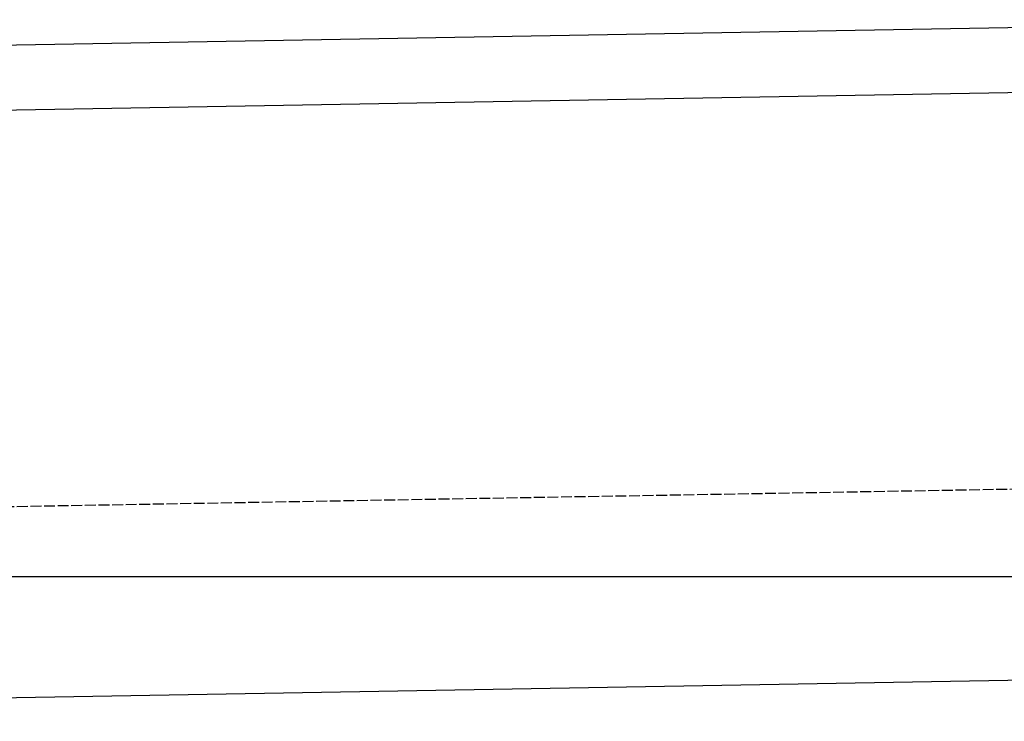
# Model space of a CAD drawing. Extents: x 562 to 7231, y 5567 to 12626.
# Tile 35 of 44: x 5357 to 5809, y 8050 to 8372. Entities that reach past the tile are written whole.
import ezdxf

# ---------------------------------------------------------------- set-up
doc = ezdxf.new("R2010")
doc.units = 0
doc.linetypes.add('GEN3', pattern=[6.25, 5, -1.25])
doc.layers.get('0').update_dxf_attribs({"linetype": 'CONTINUOUS'})
doc.layers.add('3', color=6, linetype='GEN3')
doc.layers.add('5', color=3, linetype='CONTINUOUS')

msp = doc.modelspace()

# ---------------------------------------------------------------- linework, layer by layer
for p, q in [((4651.048, 8348.011), (6015.84, 8371.834)), ((6011.364, 8341.751), (4656.57, 8318.103)), ((5936.088, 8070.396), (4741.27, 8049.54))]:
    msp.add_line(p, q)
at = {"layer": '3'}
msp.add_line((1175.278, 8075.309), (6230.443, 8163.547), dxfattribs=at)
at = {"layer": '5'}
msp.add_line((6272.775, 8115.902), (872.775, 8115.902), dxfattribs=at)

doc.saveas('drawing.dxf')
